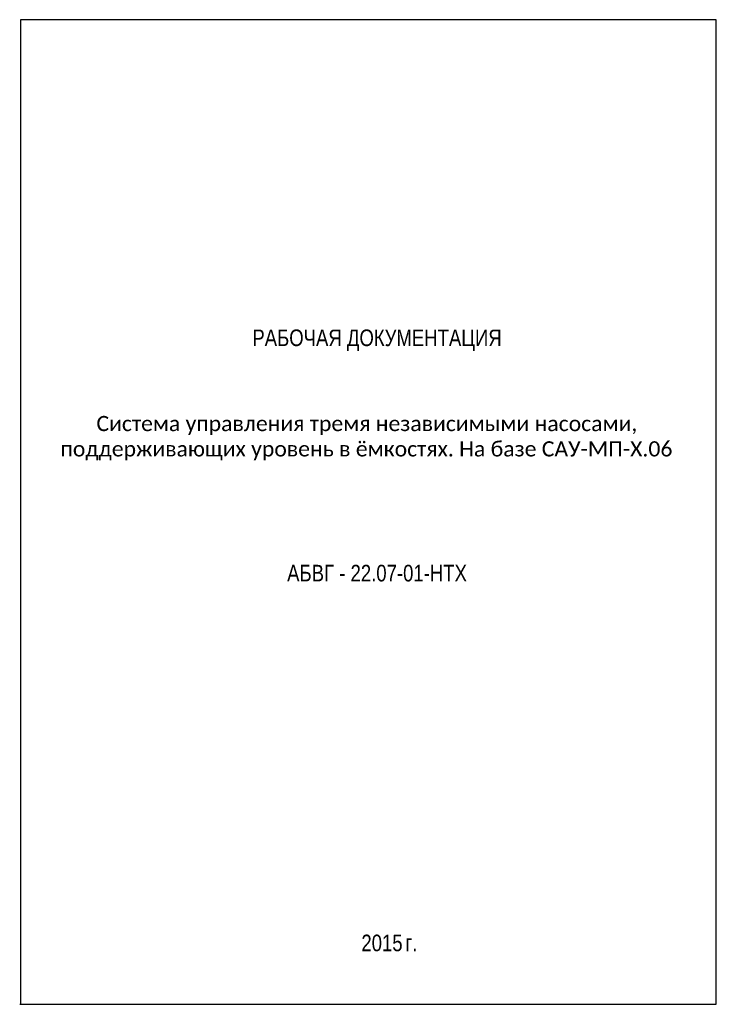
# Model space of a CAD drawing. Header units: millimetres. Extents: x 526 to 950, y 339 to 2271.
# Tile 4 of 4: x 526 to 736, y 1974 to 2271. Entities that reach past the tile are written whole.
import ezdxf
from ezdxf.enums import TextEntityAlignment as Align

# ---------------------------------------------------------------- set-up
doc = ezdxf.new("R2010")
doc.units = ezdxf.units.MM
doc.styles.add('Arial', font='arial.ttf')
doc.styles.get("Standard").update_dxf_attribs({"font": 'arial.ttf'})

msp = doc.modelspace()

# ---------------------------------------------------------------- linework, layer by layer
at = {"lineweight": -3}
for p, q in [((736.23, 2271.09), (526.48, 2271.09)), ((526.48, 2271.09), (526.48, 1974.09)), ((736.23, 1974.09), (736.23, 2271.09)), ((526.23, 1974.09), (736.23, 1974.09))]:
    msp.add_line(p, q, dxfattribs=at)

# ---------------------------------------------------------------- texts
at = {"color": 7, "style": 'Arial', "width": 0.8}
msp.add_text('РАБОЧАЯ ДОКУМЕНТАЦИЯ', height=5, dxfattribs=at).set_placement((633.96, 2177.64), align=Align.TOP_CENTER)
at = {"color": 0, "style": 'Arial', "width": 0.8}
msp.add_text('АБВГ - 22.07-01-НТХ', height=5, dxfattribs=at).set_placement((633.96, 2100.16), align=Align.BOTTOM_CENTER)
for s, p in [('2015', (641.67, 1990.11)), ('г.', (646.12, 1990.11))]:
    msp.add_text(s, height=5, dxfattribs=at).set_placement(p, align=Align.RIGHT)
at = {"insert": (526.48, 2151.57), "char_height": 5, "width": 209.7514, "attachment_point": 1}
msp.add_mtext('\\pi22.895;{\\fCalibri|b0|i0|c204|p34;\\H0.91667x;Система управления тремя независимыми насосами, \\P\\pi12.061;поддерживающих уровень в ёмкостях. На базе САУ-МП-Х.06\\H1.3015x; }', dxfattribs=at)

doc.saveas('drawing.dxf')
